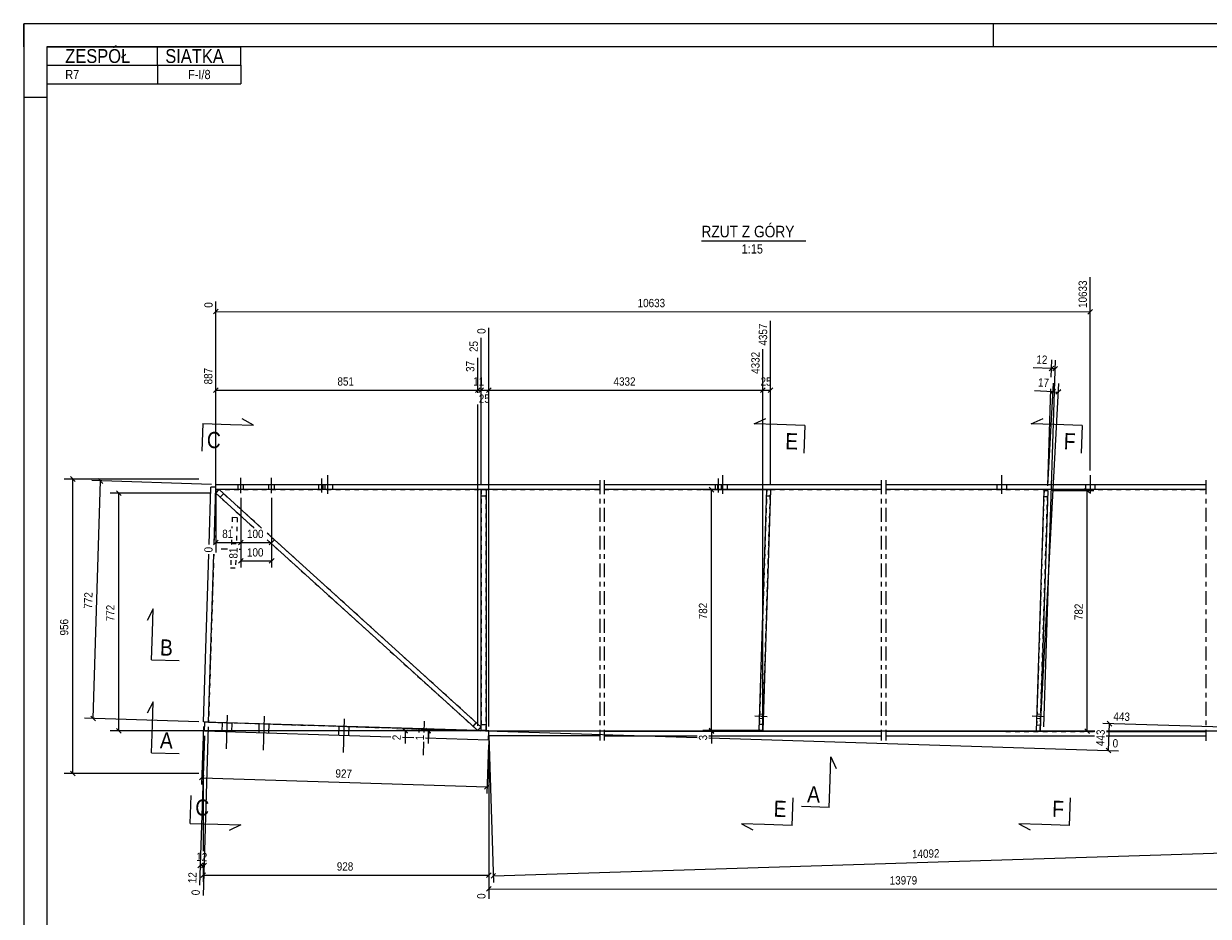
# Model space of a CAD drawing. Header units: millimetres. Extents: x 0 to 420, y 0 to 610.
# Tile 3 of 4: x 0 to 257, y 417 to 610. Entities that reach past the tile are written whole.
import ezdxf

# ---------------------------------------------------------------- set-up
doc = ezdxf.new("R2010")
doc.units = ezdxf.units.MM
for name, pattern in [('XKITLINE00', [0]), ('XKITLINE01', [4, 1, -1, 1, -1]), ('XKITLINE02', [4, 2, -2]), ('XKITLINE03', [6, 3, -1, 1, -1])]:
    doc.linetypes.add(name, pattern=pattern)
for name, color, linetype, lineweight in [('Arkusz rysunku', 3, 'Continuous', 0), ('Element', 2, 'Continuous', 0), ('Inny typ obiektu', 7, 'Continuous', 0), ('Przekrój', 7, 'Continuous', 0), ('Wymiar', 4, 'Continuous', 0), ('Śruba', 3, 'Continuous', 0)]:
    doc.layers.add(name, color=color, linetype=linetype, lineweight=lineweight)
doc.styles.add('ARIAL', font='ARIAL.TTF')

msp = doc.modelspace()

# ---------------------------------------------------------------- linework, layer by layer
at = {"layer": 'Arkusz rysunku', "linetype": 'XKITLINE00', "lineweight": 0}
for p, q in [((420, 610), (0, 610)), ((0, 610), (0, 0)), ((0, 605), (0, 610)), ((210, 605), (210, 610)), ((415, 605), (5, 605)), ((5, 605), (5, 5)), ((5, 594), (0, 594))]:
    msp.add_line(p, q, dxfattribs=at)
at = {"layer": 'Element', "linetype": 'XKITLINE03', "lineweight": 0}
for p, q in [((124.72, 511.16), (124.72, 454.85)), ((125.72, 511.16), (125.72, 454.85)), ((185.66, 511.16), (185.66, 454.81)), ((186.66, 511.16), (186.66, 454.81)), ((256, 511.16), (256, 454.77))]:
    msp.add_line(p, q, dxfattribs=at)
at = {"layer": 'Element', "linetype": 'XKITLINE00', "lineweight": 0}
for p, q in [((40.16, 497.23), (40.55, 509.69)), ((41.62, 509.66), (40.55, 509.69)), ((41.23, 497.23), (41.62, 509.66)), ((41.58, 508.36), (42.3, 509.15)), ((49.91, 500.81), (41.58, 508.36)), ((41.62, 509.16), (41.6, 509.16)), ((41.62, 509.16), (41.62, 510.23)), ((41.62, 510.23), (124.72, 510.23)), ((124.72, 509.16), (41.62, 509.16)), ((42.3, 509.15), (51.5, 500.81)), ((99.05, 456.96), (99.05, 509.13)), ((100.12, 509.13), (99.05, 509.13)), ((100.12, 509.13), (100.12, 456.96)), ((125.72, 510.23), (185.66, 510.23)), ((185.66, 509.16), (125.72, 509.16)), ((159.25, 457.03), (160.9, 509.14)), ((161.7, 509.12), (160.05, 457)), ((161.7, 509.12), (160.9, 509.14)), ((186.66, 510.23), (256.01, 510.23)), ((256.01, 509.16), (186.66, 509.16)), ((219.29, 456.85), (220.93, 508.97)), ((221.73, 508.94), (220.09, 456.83)), ((221.73, 508.94), (220.93, 508.97)), ((98.3, 456.97), (52.69, 498.29)), ((52.72, 499.71), (99.01, 457.76)), ((38.95, 458.83), (40.1, 495.18)), ((40.02, 458.8), (41.16, 495.18)), ((40.02, 458.8), (38.95, 458.83)), ((39.15, 456.83), (39.21, 458.82)), ((79.49, 455.55), (39.15, 456.83)), ((100.72, 456.88), (39.21, 458.82)), ((99.01, 457.76), (98.3, 456.97)), ((100.12, 456.96), (99.05, 456.96)), ((100.65, 454.88), (100.72, 456.88)), ((100.72, 455.82), (100.72, 456.88)), ((100.72, 456.88), (124.72, 456.88)), ((125.72, 456.85), (185.66, 456.84)), ((160.05, 457), (159.25, 457.03)), ((186.66, 456.81), (231.93, 456.8)), ((220.09, 456.83), (219.29, 456.85)), ((234.45, 456.8), (256.01, 456.8)), ((84.49, 455.39), (82.01, 455.47)), ((100.65, 454.88), (87.01, 455.31)), ((124.72, 455.81), (100.72, 455.82)), ((145.83, 455.78), (125.72, 455.78)), ((185.66, 455.78), (148.35, 455.78)), ((231.89, 455.74), (186.66, 455.74)), ((256.01, 455.73), (234.41, 455.74))]:
    msp.add_line(p, q, dxfattribs=at)
at = {"layer": 'Element', "linetype": 'XKITLINE01', "lineweight": 0}
for p, q in [((41.6, 509.16), (41.23, 497.23)), ((41.58, 508.36), (42.3, 509.15)), ((41.58, 508.36), (42.3, 509.15)), ((42.3, 509.15), (41.58, 508.36)), ((41.58, 508.36), (49.91, 500.81)), ((41.6, 509.16), (124.72, 509.16)), ((51.5, 500.81), (42.3, 509.15)), ((42.57, 507.47), (43.28, 508.26)), ((42.57, 507.47), (43.28, 508.26)), ((99.05, 509.13), (99.05, 456.96)), ((99.05, 509.13), (100.12, 509.13)), ((100.12, 456.96), (100.12, 509.13)), ((125.72, 509.16), (185.66, 509.16)), ((160.9, 509.14), (159.25, 457.03)), ((160.05, 457), (161.7, 509.12)), ((160.9, 509.14), (161.7, 509.12)), ((186.66, 509.16), (256.01, 509.16)), ((220.93, 508.97), (219.29, 456.85)), ((220.09, 456.83), (221.73, 508.94)), ((220.93, 508.97), (221.73, 508.94)), ((99.05, 507.79), (100.12, 507.79)), ((99.05, 507.79), (100.12, 507.79)), ((160.86, 507.81), (161.66, 507.78)), ((160.86, 507.81), (161.66, 507.78)), ((220.89, 507.63), (221.69, 507.61)), ((220.89, 507.63), (221.69, 507.61)), ((45.15, 503.14), (45.08, 500.81)), ((45.15, 503.14), (46.22, 503.11)), ((46.22, 503.11), (46.03, 497.23)), ((45, 498.29), (44.96, 497.23)), ((52.69, 498.29), (98.3, 456.97)), ((99.01, 457.76), (52.72, 499.71)), ((41.16, 495.18), (40.02, 458.8)), ((45.03, 497.23), (44.96, 497.24)), ((44.86, 493.84), (44.81, 492.23)), ((45.92, 493.84), (45.87, 492.2)), ((44.81, 492.23), (45.87, 492.2)), ((40.02, 458.8), (100.72, 456.88)), ((97.31, 457.87), (98.02, 458.66)), ((97.31, 457.87), (98.02, 458.66)), ((98.3, 456.97), (99.01, 457.76)), ((99.05, 458.3), (100.12, 458.3)), ((99.05, 458.3), (100.12, 458.3)), ((99.05, 456.96), (100.12, 456.96)), ((100.72, 456.88), (124.72, 456.88)), ((125.72, 456.85), (185.66, 456.84)), ((159.25, 457.03), (160.05, 457)), ((159.3, 458.36), (160.1, 458.33)), ((159.3, 458.36), (160.1, 458.33)), ((186.66, 456.81), (231.93, 456.8)), ((219.29, 456.85), (220.09, 456.83)), ((219.33, 458.19), (220.13, 458.16)), ((219.33, 458.19), (220.13, 458.16)), ((234.45, 456.8), (256.01, 456.8))]:
    msp.add_line(p, q, dxfattribs=at)
at = {"layer": 'Inny typ obiektu', "linetype": 'XKITLINE00', "lineweight": 0}
for p, q in [((5, 605), (47, 605)), ((5, 605), (5, 601)), ((29, 601), (29, 605)), ((47, 601), (47, 605)), ((5, 601), (47, 601)), ((5, 601), (5, 597)), ((29, 601), (29, 597)), ((47, 601), (47, 597)), ((5, 597), (47, 597)), ((146.76, 563), (169.36, 563))]:
    msp.add_line(p, q, dxfattribs=at)
at = {"layer": 'Przekrój', "linetype": 'XKITLINE00', "lineweight": 0}
for p, q in [((38.79, 523.45), (38.6, 517.46)), ((38.79, 523.45), (44.78, 523.26)), ((49.78, 523.11), (47.32, 524.43)), ((158.15, 523.36), (160.68, 524.53)), ((163.14, 523.2), (158.15, 523.36)), ((218.18, 523.36), (220.72, 524.53)), ((223.18, 523.2), (218.18, 523.36)), ((44.78, 523.26), (49.78, 523.11)), ((169.14, 523.01), (163.14, 523.2)), ((169.14, 523.01), (168.95, 517.01)), ((229.18, 523.01), (223.18, 523.2)), ((229.18, 523.01), (228.99, 517.01)), ((28.04, 483.29), (26.71, 480.83)), ((27.88, 478.29), (28.04, 483.29)), ((27.69, 472.3), (27.88, 478.29)), ((27.69, 472.3), (33.69, 472.11)), ((28.04, 463.18), (26.71, 460.72)), ((27.88, 458.18), (28.04, 463.18)), ((27.69, 452.18), (27.88, 458.18)), ((27.69, 452.18), (33.69, 452)), ((174.63, 446.31), (174.78, 451.31)), ((174.78, 451.31), (175.95, 448.77)), ((174.44, 440.31), (174.63, 446.31)), ((36.05, 436.88), (36.24, 442.88)), ((166.41, 436.44), (166.6, 442.44)), ((226.45, 436.44), (226.63, 442.44)), ((174.44, 440.31), (168.44, 440.5)), ((36.05, 436.88), (42.05, 436.69)), ((42.05, 436.69), (47.05, 436.53)), ((47.05, 436.53), (44.51, 435.36)), ((155.41, 436.79), (157.87, 435.46)), ((160.41, 436.63), (155.41, 436.79)), ((166.41, 436.44), (160.41, 436.63)), ((215.45, 436.79), (217.91, 435.46)), ((220.45, 436.63), (215.45, 436.79)), ((226.45, 436.44), (220.45, 436.63))]:
    msp.add_line(p, q, dxfattribs=at)
at = {"layer": 'Wymiar', "linetype": 'XKITLINE00', "lineweight": 0}
for p, q in [((230.92, 513.26), (230.93, 555.14)), ((41.62, 511.23), (41.63, 549.85)), ((42.14, 548.2), (41.12, 547.19)), ((41.63, 547.69), (230.93, 547.64)), ((231.43, 548.15), (230.42, 547.13)), ((100.72, 457.88), (100.73, 544.18)), ((100.73, 530.09), (100.73, 544.18)), ((161.7, 510.12), (161.7, 545.66)), ((99.05, 530.09), (99.05, 542)), ((99.05, 533.81), (99.05, 542)), ((160.05, 458), (160.06, 539.54)), ((160.06, 533.8), (160.06, 539.54)), ((41.58, 509.36), (41.58, 536.32)), ((98.31, 533.81), (98.31, 537.68)), ((98.31, 530.09), (98.31, 537.68)), ((220.89, 457.8), (223.39, 537.18)), ((222.5, 533.46), (222.62, 537.2)), ((222.56, 535.35), (218.55, 535.47)), ((222.56, 535.35), (218.55, 535.47)), ((223.09, 535.84), (222.04, 534.85)), ((222.56, 535.35), (223.33, 535.32)), ((223.86, 535.81), (222.81, 534.83)), ((42.09, 531.2), (41.07, 530.19)), ((98.81, 531.2), (97.8, 530.18)), ((98.81, 531.2), (97.8, 530.18)), ((98.31, 530.09), (98.31, 531.29)), ((99.56, 531.2), (98.54, 530.18)), ((99.56, 531.2), (98.54, 530.18)), ((99.05, 510.13), (99.05, 531.29)), ((101.24, 531.2), (100.22, 530.18)), ((101.24, 531.2), (100.22, 530.18)), ((160.57, 531.19), (159.55, 530.17)), ((160.57, 531.19), (159.55, 530.17)), ((160.05, 458), (160.06, 531.28)), ((162.21, 531.19), (161.19, 530.17)), ((220.14, 457.83), (224.11, 532.11)), ((221.78, 509.94), (222.97, 532.18)), ((41.58, 530.69), (98.31, 530.69)), ((98.31, 530.69), (99.05, 530.69)), ((99.05, 530.69), (100.73, 530.69)), ((100.73, 530.69), (160.06, 530.68)), ((160.06, 530.68), (161.7, 530.68)), ((222.87, 530.32), (218.86, 530.53)), ((222.87, 530.32), (218.86, 530.53)), ((221.76, 509.94), (222.42, 530.94)), ((223.41, 530.8), (222.34, 529.84)), ((222.87, 530.32), (224.02, 530.26)), ((224.55, 530.74), (223.48, 529.78)), ((98.3, 457.97), (98.31, 527.57)), ((98.3, 457.97), (98.31, 527.57)), ((99.05, 510.13), (99.05, 527.57)), ((100.72, 457.88), (100.73, 527.57)), ((37.95, 511.43), (8.76, 511.43)), ((10.11, 511.94), (11.13, 510.92)), ((10.62, 447.7), (10.62, 511.43)), ((40.64, 510.26), (14.79, 511.08)), ((15.03, 459.59), (16.65, 511.02)), ((16.16, 511.54), (17.14, 510.49)), ((40.58, 508.36), (18.76, 508.36)), ((20.11, 508.87), (21.13, 507.86)), ((20.61, 456.89), (20.62, 508.36)), ((41.62, 508.16), (41.62, 495.54)), ((160.7, 509.12), (147.09, 509.12)), ((148.44, 509.63), (149.46, 508.61)), ((148.95, 457), (148.95, 509.12)), ((222.73, 508.94), (231.73, 508.94)), ((229.78, 509.45), (230.8, 508.43)), ((230.29, 456.83), (230.29, 508.94)), ((47.03, 507.36), (47.02, 492.25)), ((47.03, 507.36), (47.02, 496.25)), ((47.03, 507.36), (47.02, 494.2)), ((53.69, 507.36), (53.69, 492.25)), ((53.69, 507.36), (53.69, 496.25)), ((42.13, 498.2), (41.11, 497.19)), ((41.62, 497.69), (47.02, 497.69)), ((47.53, 498.2), (46.52, 497.18)), ((47.53, 498.2), (46.56, 497.23)), ((47.02, 497.69), (53.69, 497.69)), ((54.2, 498.2), (53.18, 497.18)), ((47.53, 494.2), (46.51, 493.18)), ((47.02, 493.69), (53.69, 493.69)), ((54.2, 494.2), (53.18, 493.18)), ((37.95, 458.86), (13.17, 459.65)), ((14.53, 460.11), (15.52, 459.06)), ((99.72, 456.88), (18.75, 456.89)), ((20.1, 457.4), (21.12, 456.38)), ((38.92, 457.83), (38.52, 445.32)), ((39.98, 457.8), (38.83, 421.26)), ((41.01, 458.77), (145.83, 455.46)), ((97.3, 456.97), (80.75, 456.97)), ((99.72, 456.88), (80.75, 456.89)), ((82.1, 457.48), (83.12, 456.46)), ((82.1, 457.39), (83.12, 456.38)), ((82.61, 456.89), (82.61, 456.97)), ((82.61, 456.89), (82.61, 454.2)), ((82.61, 456.89), (82.61, 454.2)), ((98.05, 456.96), (85.75, 456.96)), ((99.72, 456.88), (85.75, 456.89)), ((87.1, 457.47), (88.12, 456.46)), ((87.1, 457.39), (88.12, 456.38)), ((87.61, 456.88), (87.61, 456.96)), ((87.61, 456.88), (87.61, 454.2)), ((87.61, 456.88), (87.61, 454.2)), ((101.72, 456.88), (231.93, 456.88)), ((159.05, 457), (147.09, 457)), ((159.05, 457), (147.09, 457)), ((159.05, 456.85), (147.09, 456.85)), ((148.44, 457.51), (149.46, 456.49)), ((148.44, 457.51), (149.46, 456.49)), ((148.44, 457.36), (149.46, 456.34)), ((148.95, 456.85), (148.95, 457)), ((148.95, 456.85), (148.95, 454.16)), ((148.95, 456.85), (148.95, 454.16)), ((221.09, 456.83), (231.73, 456.83)), ((229.78, 457.34), (230.8, 456.32)), ((288.01, 456.8), (233.66, 458.51)), ((234.45, 456.88), (310.06, 456.88)), ((234.61, 458.99), (235.59, 457.94)), ((234.92, 452.65), (235.1, 458.47)), ((39.12, 455.83), (38.1, 423.47)), ((38.89, 455.89), (38.88, 430.86)), ((100.72, 454.82), (100.71, 420.53)), ((100.72, 454.82), (100.71, 424.25)), ((100.75, 455.88), (101.74, 424.09)), ((148.35, 455.38), (237.07, 452.58)), ((100.62, 453.88), (100.29, 443.37)), ((234.42, 453.17), (235.41, 452.12)), ((37.95, 447.7), (8.76, 447.7)), ((10.11, 448.21), (11.13, 447.19)), ((39.09, 447.25), (38.04, 446.27)), ((38.57, 446.76), (100.34, 444.81)), ((100.86, 445.3), (99.81, 444.32)), ((101.7, 425.53), (289.8, 431.42)), ((38.76, 428.25), (37.71, 427.27)), ((38.23, 427.76), (39.03, 427.74)), ((39.39, 426.2), (38.37, 425.19)), ((39.56, 428.23), (38.51, 427.24)), ((38.88, 428.34), (38.88, 424.25)), ((101.22, 426.2), (100.2, 425.18)), ((102.19, 426.06), (101.2, 425.01)), ((38.88, 425.69), (100.71, 425.69)), ((101.22, 423.2), (100.2, 422.18)), ((100.71, 422.69), (281, 422.66))]:
    msp.add_line(p, q, dxfattribs=at)
at = {"layer": 'Śruba', "linetype": 'XKITLINE00', "lineweight": 0}
for p, q in [((47.03, 508.36), (47.03, 511.7)), ((47.03, 508.36), (47.03, 511.7)), ((53.69, 508.36), (53.69, 511.69)), ((53.69, 508.36), (53.69, 511.69)), ((64.52, 511.53), (64.52, 508.53)), ((65.81, 512.23), (65.81, 508.23)), ((150.39, 511.53), (150.39, 508.53)), ((151.3, 512.23), (151.3, 508.23)), ((211.75, 512.23), (211.75, 508.23)), ((230.92, 512.26), (230.91, 508.26)), ((46.43, 509.16), (46.43, 510.23)), ((46.43, 509.16), (46.43, 510.23)), ((47.63, 509.16), (47.63, 510.23)), ((47.63, 509.16), (47.63, 510.23)), ((53.09, 509.16), (53.09, 510.23)), ((53.09, 509.16), (53.09, 510.23)), ((54.29, 509.16), (54.29, 510.23)), ((54.29, 509.16), (54.29, 510.23)), ((63.86, 510.23), (63.86, 509.16)), ((64.78, 510.23), (64.78, 509.16)), ((65.18, 510.23), (65.18, 509.16)), ((66.85, 510.23), (66.85, 509.16)), ((149.73, 510.23), (149.73, 509.16)), ((150.26, 510.23), (150.26, 509.16)), ((151.05, 510.23), (151.05, 509.16)), ((152.33, 510.23), (152.33, 509.16)), ((210.71, 510.23), (210.71, 509.16)), ((212.78, 510.23), (212.78, 509.16)), ((229.88, 510.23), (229.88, 509.16)), ((231.95, 510.23), (231.95, 509.16)), ((44.07, 460.34), (43.83, 453.01)), ((44.07, 460.34), (43.83, 453.01)), ((52.06, 460.09), (51.83, 452.76)), ((52.06, 460.09), (51.83, 452.76)), ((69.39, 459.54), (69.15, 452.21)), ((69.39, 459.54), (69.15, 452.21)), ((158.3, 460.13), (160.96, 460.05)), ((159.34, 459.63), (160.14, 459.61)), ((159.37, 460.57), (160.17, 460.54)), ((218.33, 460.14), (221, 460.05)), ((219.37, 459.64), (220.17, 459.61)), ((219.4, 460.57), (220.2, 460.54)), ((42.95, 458.71), (42.88, 456.71)), ((42.95, 458.71), (42.88, 456.71)), ((45.08, 458.64), (45.02, 456.64)), ((45.08, 458.64), (45.02, 456.64)), ((50.94, 458.45), (50.88, 456.46)), ((50.94, 458.45), (50.88, 456.46)), ((53.08, 458.39), (53.01, 456.39)), ((53.08, 458.39), (53.01, 456.39)), ((68.27, 457.91), (68.2, 455.91)), ((68.27, 457.91), (68.2, 455.91)), ((70.4, 457.84), (70.34, 455.84)), ((70.4, 457.84), (70.34, 455.84)), ((85.59, 457.36), (85.57, 456.57)), ((85.59, 457.36), (85.57, 456.57)), ((86.71, 458.99), (86.63, 456.57)), ((86.71, 458.99), (86.63, 456.57)), ((87.72, 457.29), (87.66, 455.29)), ((87.72, 457.29), (87.66, 455.29)), ((86.57, 454.51), (86.48, 451.66)), ((86.57, 454.51), (86.48, 451.66))]:
    msp.add_line(p, q, dxfattribs=at)
at = {"layer": 'Śruba', "linetype": 'XKITLINE02', "lineweight": 0}
for p, q in [((42.77, 496.34), (44.14, 496.3)), ((44.97, 497.5), (46.04, 497.46)), ((46.66, 496.22), (47.1, 496.21)), ((158.3, 460.13), (160.96, 460.05)), ((159.34, 459.63), (160.14, 459.61)), ((159.37, 460.57), (160.17, 460.54)), ((218.33, 460.14), (221, 460.05)), ((219.37, 459.64), (220.17, 459.61)), ((219.4, 460.57), (220.2, 460.54))]:
    msp.add_line(p, q, dxfattribs=at)

# ---------------------------------------------------------------- texts
at = {"layer": 'Inny typ obiektu', "style": 'ARIAL', "width": 0.85}
for s, height, p in [('ZESPÓŁ', 3, (9, 601.5)), ('SIATKA', 3, (30.66, 601.5)), ('R7', 2, (9, 598)), ('F-I/8', 2, (35.59, 598)), ('RZUT Z GÓRY', 2.5, (146.76, 563.75)), ('1:15', 2, (155.46, 560.25))]:
    msp.add_text(s, height=height, dxfattribs=at).set_placement(p)
at = {"layer": 'Przekrój', "style": 'ARIAL', "width": 0.85}
for s, rotation, p in [('C', -1.8105, (39.62, 518.17)), ('E', -1.8105, (164.86, 517.89)), ('F', -1.8105, (225.16, 517.88)), ('B', -1.8105, (29.47, 473.24)), ('A', -1.8048, (29.47, 453.13)), ('A', -1.8048, (169.61, 441.46)), ('C', -1.8105, (37.11, 438.6)), ('E', -1.8105, (162.35, 438.32)), ('F', -1.8105, (222.65, 438.31))]:
    msp.add_text(s, height=3.5, rotation=rotation, dxfattribs=at).set_placement(p)
at = {"layer": 'Wymiar', "style": 'ARIAL', "width": 0.85}
for s, rotation, p in [('10633', 89.983, (230.21, 548.46)), ('0', 89.983, (40.91, 548.51)), ('10633', -0.0172, (132.94, 548.63)), ('0', 89.9945, (100.01, 542.85)), ('4357', 89.9945, (160.98, 540.32)), ('25', 89.9945, (98.33, 538.93)), ('4332', 89.9945, (159.34, 534.2)), ('37', 89.9945, (97.59, 534.61)), ('12', -1.8105, (219.25, 536.41)), ('887', 89.9945, (40.86, 531.91)), ('851', -0.0057, (67.94, 531.65)), ('11', -0.0057, (97.34, 531.65)), ('4332', -0.0057, (127.72, 531.64)), ('25', -0.0057, (159.55, 531.64)), ('17', -3.0653, (219.59, 531.46)), ('25', -0.0057, (98.55, 527.93)), ('81', -0.0057, (42.99, 498.65)), ('100', -0.0057, (48.36, 498.65)), ('0', 89.9945, (40.9, 495.54)), ('81', 89.9945, (46.3, 494.2)), ('100', -0.0057, (48.35, 494.65)), ('772', 88.1897, (14.81, 483.33)), ('772', 89.9945, (19.66, 480.63)), ('782', 89.9945, (147.99, 481.06)), ('782', 90.0002, (229.33, 480.88)), ('956', 90.0002, (9.66, 477.56)), ('443', -1.8105, (235.94, 459.16)), ('443', 88.1897, (233.99, 453.59)), ('2', 89.9945, (81.65, 454.88)), ('1', 89.9945, (86.65, 454.87)), ('3', 89.9945, (147.99, 454.84)), ('0', -1.8105, (235.76, 453.34)), ('927', -1.8105, (67.48, 446.81)), ('14092', 1.7934, (192.38, 429.33)), ('12', -1.8105, (37.33, 428.75)), ('928', -0.0057, (67.8, 426.65)), ('12', 88.1897, (37.39, 423.9)), ('13979', -0.0057, (187.52, 423.64)), ('0', 88.1897, (38.11, 421.29)), ('0', 89.9945, (99.99, 420.53))]:
    msp.add_text(s, height=1.8, rotation=rotation, dxfattribs=at).set_placement(p)

doc.saveas('drawing.dxf')
